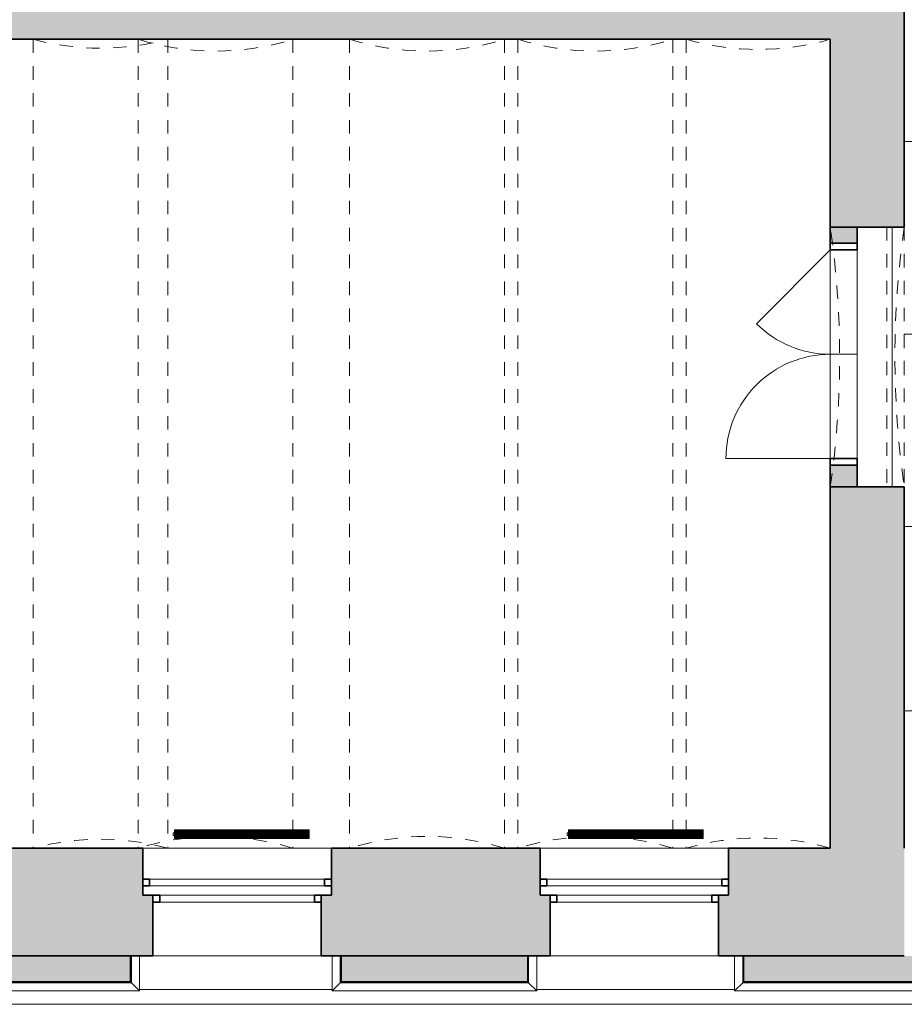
# Model space of a CAD drawing. Header units: metres. Extents: x -0.3 to 46.9, y -0.4 to 27.9.
# Tile 7 of 26: x 11.1 to 17.7, y 0.2 to 7.5. Entities that reach past the tile are written whole.
import ezdxf

# ---------------------------------------------------------------- set-up
doc = ezdxf.new("R2010")
doc.units = ezdxf.units.M
doc.linetypes.add('AV - Cerch_ 1 tecka 4mm', pattern=[0.006, 0.004, -0.001, 0, -0.001])
doc.linetypes.add('AV - Cerch_ 2 tecky 4mm', pattern=[0.008, 0.004, -0.0015, 0, -0.001, 0, -0.0015])
for name, color, linetype, lineweight in [('AV-SRAFY', 7, 'Continuous', 35), ('AV-STAVBA', 7, 'Continuous', 18), ('AV-VYBAVENI', 7, 'Continuous', 18)]:
    doc.layers.add(name, color=color, linetype=linetype, lineweight=lineweight)

# ---------------------------------------------------------------- blocks, each defined once
blk = doc.blocks.new('GM_Otvor s půlkruhovým nadpražím - 1930x3420_965-939870-1NP')
at = {"layer": 'AV-STAVBA', "color": 254, "linetype": 'AV - Cerch_ 1 tecka 4mm', "lineweight": 13, "true_color": 0xcccccc}
for p, q in [((-0.965, 0.275), (0.965, 0.275)), ((0.965, -0.275), (-0.965, -0.275))]:
    blk.add_line(p, q, dxfattribs=at)
for centre, start, end in [((0, 6.8916), 261.70219, 278.29781), ((0, -6.8916), 81.70219, 98.29781)]:
    blk.add_arc(centre, 6.6866, start, end, dxfattribs=at)
blk = doc.blocks.new('GM_Otvor_obdélníkový - 1930x3050-940819-1NP')
at = {"layer": 'AV-STAVBA', "color": 254, "linetype": 'AV - Cerch_ 1 tecka 4mm', "lineweight": 13, "true_color": 0xcccccc}
for p, q in [((-0.965, 0.21), (0.965, 0.21)), ((-0.965, -0.21), (0.965, -0.21)), ((-0.965, -0.21), (0.965, -0.21))]:
    blk.add_line(p, q, dxfattribs=at)
blk = doc.blocks.new('DO_2-P_Obl__členěné_22 - 1550x2020-945074-1NP')
at = {"layer": 'AV-STAVBA', "color": 254, "true_color": 0xcccccc}
for p, q in [((-0.775, 0.745), (-0.775, -0.03)), ((0.775, -0.03), (0.227, 0.518)), ((-0.775, -0.03), (0.775, -0.03)), ((-0.775, -0.23), (-0.775, -0.03)), ((0, -0.03), (0, -0.23)), ((0.775, -0.23), (0.775, -0.03)), ((-0.825, -0.23), (-0.775, -0.23)), ((-0.775, -0.23), (0.775, -0.23)), ((0.775, -0.23), (0.825, -0.23))]:
    blk.add_line(p, q, dxfattribs=at)
at = {"layer": 'AV-STAVBA', "color": 254, "lineweight": 35, "true_color": 0xcccccc}
for p, q in [((-0.775, -0.03), (-0.825, -0.03)), ((-0.825, -0.03), (-0.825, -0.23)), ((-0.775, -0.23), (-0.775, -0.03)), ((0.825, -0.03), (0.775, -0.03)), ((0.775, -0.03), (0.775, -0.23)), ((0.825, -0.23), (0.825, -0.03)), ((-0.825, -0.23), (-0.775, -0.23)), ((0.775, -0.23), (0.825, -0.23))]:
    blk.add_line(p, q, dxfattribs=at)
at = {"layer": 'AV-STAVBA', "color": 254, "linetype": 'AV - Cerch_ 1 tecka 4mm', "true_color": 0xcccccc}
for p, q in [((-0.775, -0.03), (0.775, -0.03)), ((-0.825, -0.23), (0.825, -0.23)), ((-0.775, -0.23), (0.775, -0.23))]:
    blk.add_line(p, q, dxfattribs=at)
at = {"layer": 'AV-STAVBA', "color": 254, "true_color": 0xcccccc}
for centre, start, end in [((-0.775, -0.03), 360, 90), ((0.775, -0.03), 135, 180)]:
    blk.add_arc(centre, 0.775, start, end, dxfattribs=at)
blk = doc.blocks.new('GM_Void_valená klenba - GM_Void_valená klenba-1557067-1NP')
at = {"layer": 'AV-STAVBA', "color": 254, "linetype": 'AV - Cerch_ 1 tecka 4mm', "lineweight": 13, "true_color": 0xcccccc}
for p, q in [((-0.5, 3.005), (-0.5, -3.005)), ((-0.5, 3.005), (0.5, 3.005)), ((0.5, 3.005), (0.5, -3.005)), ((-0.5, -3.005), (0.5, -3.005))]:
    blk.add_line(p, q, dxfattribs=at)
for centre, start, end in [((0, 4.8691), 254.98527, 285.01473), ((0, -4.8691), 74.98527, 105.01473)]:
    blk.add_arc(centre, 1.93, start, end, dxfattribs=at)
blk = doc.blocks.new('GM_Void_valená klenba - GM_Void_valená klenba-1557066-1NP')
at = {"layer": 'AV-STAVBA', "color": 254, "linetype": 'AV - Cerch_ 1 tecka 4mm', "lineweight": 13, "true_color": 0xcccccc}
for p, q in [((-0.575, 3.005), (-0.575, -3.005)), ((-0.575, 3.005), (0.575, 3.005)), ((0.575, 3.005), (0.575, -3.005)), ((-0.575, -3.005), (0.575, -3.005))]:
    blk.add_line(p, q, dxfattribs=at)
for centre, start, end in [((0, 4.8474), 252.66684, 287.33316), ((0, -4.8474), 72.66684, 107.33316)]:
    blk.add_arc(centre, 1.93, start, end, dxfattribs=at)
blk = doc.blocks.new('GM_Void_valená klenba - GM_Void_valená klenba-1557065-1NP')
at = {"layer": 'AV-STAVBA', "color": 254, "linetype": 'AV - Cerch_ 1 tecka 4mm', "lineweight": 13, "true_color": 0xcccccc}
for p, q in [((-0.535, 3.005), (-0.535, -3.005)), ((-0.535, 3.005), (0.535, 3.005)), ((0.535, 3.005), (0.535, -3.005)), ((-0.535, -3.005), (0.535, -3.005))]:
    blk.add_line(p, q, dxfattribs=at)
for centre, start, end in [((0, 4.8594), 253.90671, 286.09329), ((0, -4.8594), 73.90671, 106.09329)]:
    blk.add_arc(centre, 1.93, start, end, dxfattribs=at)
blk = doc.blocks.new('SFR_Trám_obdelník - 300x380-1644687-1NP')
at = {"layer": 'AV-STAVBA', "color": 254, "linetype": 'AV - Cerch_ 1 tecka 4mm', "lineweight": 13, "true_color": 0xcccccc}
for p, q in [((-2.08, -0.15), (-2.08, 0.15)), ((-2.08, 0.15), (2.08, 0.15)), ((2.08, 0.15), (2.08, -0.15)), ((2.08, -0.15), (-2.08, -0.15))]:
    blk.add_line(p, q, dxfattribs=at)
blk = doc.blocks.new('Zdobná fasáda 1NP - Zdobná fasáda 1NP-1554848-1NP')
at = {"layer": 'AV-STAVBA', "color": 254, "true_color": 0xcccccc}
for p, q in [((11.925, 0.3482), (11.925, 0.5482)), ((11.985, 0.5482), (11.985, 0.2882)), ((13.415, 0.2882), (13.415, 0.5482)), ((13.475, 0.5482), (13.475, 0.3482)), ((14.875, 0.3482), (14.875, 0.5482)), ((14.935, 0.5482), (14.935, 0.2882)), ((16.405, 0.2882), (16.405, 0.5482)), ((16.465, 0.5482), (16.465, 0.3482)), ((10.565, 0.3482), (11.925, 0.3482)), ((11.985, 0.2882), (11.925, 0.3482)), ((11.985, 0.2982), (13.415, 0.2982)), ((13.475, 0.3482), (13.415, 0.2882)), ((13.475, 0.3482), (14.875, 0.3482)), ((14.935, 0.2882), (14.875, 0.3482)), ((14.935, 0.2982), (16.405, 0.2982)), ((16.465, 0.3482), (16.405, 0.2882)), ((16.465, 0.3482), (17.8398, 0.3482)), ((11.985, 0.2882), (10.505, 0.2882)), ((14.935, 0.2882), (13.415, 0.2882)), ((17.8998, 0.2882), (16.405, 0.2882)), ((18.0748, 0.1882), (5.6298, 0.1882))]:
    blk.add_line(p, q, dxfattribs=at)
blk = doc.blocks.new('WI_2-1_dvojité_bez středního sloupku_vnější půlkruhové nadpraží - 1250x-1561485-1NP')
at = {"layer": 'AV-STAVBA', "color": 254, "linetype": 'AV - Cerch_ 1 tecka 4mm', "lineweight": 13, "true_color": 0xcccccc}
for p, q in [((0.7, 0.4), (-0.7, 0.4)), ((-0.7, 0.4), (0.7, 0.4)), ((0.625, 0.4), (-0.625, 0.4)), ((0.7, -0.4), (-0.7, -0.4)), ((0.625, -0.4), (-0.625, -0.4)), ((-0.625, -0.4), (0.625, -0.4))]:
    blk.add_line(p, q, dxfattribs=at)
at = {"layer": 'AV-STAVBA', "color": 254, "lineweight": 35, "true_color": 0xcccccc}
for p, q in [((-0.65, 0.17), (-0.7, 0.17)), ((-0.7, 0.17), (-0.7, 0.12)), ((-0.65, 0.12), (-0.65, 0.17)), ((0.7, 0.17), (0.65, 0.17)), ((0.65, 0.17), (0.65, 0.12)), ((0.7, 0.12), (0.7, 0.17)), ((-0.7, 0.12), (-0.65, 0.12)), ((0.65, 0.12), (0.7, 0.12)), ((-0.625, 0.05), (-0.575, 0.05)), ((-0.575, 0.05), (-0.575, 0)), ((0.575, 0), (0.575, 0.05)), ((0.575, 0.05), (0.625, 0.05)), ((0.625, 0), (0.575, 0)), ((-0.575, 0), (-0.625, 0))]:
    blk.add_line(p, q, dxfattribs=at)
at = {"layer": 'AV-STAVBA', "color": 254, "true_color": 0xcccccc}
for p, q in [((-0.7, 0.12), (-0.7, 0.17)), ((-0.7, 0.17), (0.7, 0.17)), ((-0.65, 0.17), (0.031, 0.17)), ((-0.65, 0.12), (-0.65, 0.17)), ((0.031, 0.17), (0.65, 0.17)), ((0.65, 0.12), (0.65, 0.17)), ((0.7, 0.12), (0.7, 0.17)), ((-0.7, 0.12), (0.7, 0.12)), ((0.031, 0.12), (-0.65, 0.12)), ((0.65, 0.12), (0.031, 0.12)), ((-0.625, 0.05), (-0.625, 0)), ((-0.625, 0.05), (0.625, 0.05)), ((0.031, 0.05), (-0.575, 0.05)), ((-0.575, 0.05), (-0.575, 0)), ((-0.575, 0), (0.031, 0)), ((0.575, 0.05), (0.031, 0.05)), ((0.031, 0), (0.575, 0)), ((0.575, 0.05), (0.575, 0)), ((0.625, 0.05), (0.625, 0)), ((-0.625, 0), (0.625, 0))]:
    blk.add_line(p, q, dxfattribs=at)
blk = doc.blocks.new('D0089 - 1514 - OÚPSŘ_Benešova_rvt-1-1NP')
at = {"layer": 'AV-SRAFY', "lineweight": 18, "true_color": 0xcccccc}
h = blk.add_hatch(color=254, dxfattribs=at)
h.paths.add_polyline_path([(17.1648, 7.3582), (17.6648, 7.3582), (17.6648, 10.1182), (17.1648, 10.1182), (17.1648, 8.0382)])
h.paths.add_polyline_path([(17.525, 11.9682), (17.6648, 11.9682), (17.6648, 13.8482), (17.4148, 13.8482), (17.4148, 14.0482), (17.1648, 14.0482), (17.1648, 11.9682)])
blk.add_hatch(color=254, dxfattribs=at).paths.add_polyline_path([(17.1648, 7.3582), (17.1648, 8.0382), (10.4548, 8.0382), (10.4548, 7.3582), (17.1148, 7.3582)])
h = blk.add_hatch(color=254, dxfattribs=at)
h.paths.add_polyline_path([(17.6648, 1.3482), (17.6648, 4.0332), (17.1148, 4.0332), (17.1148, 1.3482), (17.525, 1.3482)])
h.paths.add_polyline_path([(17.6648, 5.9632), (17.6648, 7.3582), (17.1148, 7.3582), (17.1148, 5.9632), (17.525, 5.9632)])
h = blk.add_hatch(color=254, dxfattribs=at)
h.paths.add_polyline_path([(17.1148, 4.0332), (17.3148, 4.0332), (17.3148, 4.1932), (17.1148, 4.1932)])
h.paths.add_polyline_path([(17.3148, 5.8432), (17.3148, 5.9632), (17.1148, 5.9632), (17.1148, 5.8432)])
h = blk.add_hatch(color=254, dxfattribs=at)
h.paths.add_polyline_path([(5.4398, 0.5482), (6.2648, 0.5482), (6.2648, 0.9982), (6.1898, 0.9982), (6.1898, 1.3482), (5.4398, 1.3482), (5.4398, 1.1237)])
h.paths.add_polyline_path([(9.1498, 0.5482), (9.1748, 0.5482), (9.1748, 0.9982), (9.0998, 0.9982), (9.0998, 1.3482), (7.5898, 1.3482), (7.5898, 0.9982), (7.5148, 0.9982), (7.5148, 0.5482), (9.0998, 0.5482)])
h.paths.add_polyline_path([(10.4248, 0.5482), (12.0848, 0.5482), (12.0848, 0.9982), (12.0098, 0.9982), (12.0098, 1.3482), (10.4998, 1.3482), (10.4998, 0.9982), (10.4248, 0.9982)])
h.paths.add_polyline_path([(16.2848, 0.5482), (17.1148, 0.5482), (17.1148, 1.3482), (16.3598, 1.3482), (16.3598, 0.9982), (16.2848, 0.9982)])
h.paths.add_polyline_path([(13.3348, 0.5482), (15.0348, 0.5482), (15.0348, 0.9982), (14.9598, 0.9982), (14.9598, 1.3482), (13.4098, 1.3482), (13.4098, 0.9982), (13.3348, 0.9982)])
h = blk.add_hatch(color=254, dxfattribs=at)
h.paths.add_polyline_path([(17.1148, 0.5482), (17.6648, 0.5482), (17.6648, 1.3482), (17.1148, 1.3482), (17.1148, 1.1237)])
h.paths.add_polyline_path([(21.8248, 0.5482), (22.4048, 0.5482), (22.4048, 1.3482), (21.8248, 1.3482), (21.8248, 1.1237)])
h = blk.add_hatch(color=254, dxfattribs=at)
h.paths.add_polyline_path([(11.9185, 0.3547), (11.9185, 0.5482), (10.5715, 0.5482), (10.5715, 0.3547), (11.4883, 0.3547)])
h.paths.add_polyline_path([(5.4448, 0.3547), (6.0985, 0.3547), (6.0985, 0.5482), (5.4448, 0.5482), (5.4448, 0.4482)])
h.paths.add_polyline_path([(17.8333, 0.3547), (17.8333, 0.5482), (16.4715, 0.5482), (16.4715, 0.3547), (17.7766, 0.3547)])
h.paths.add_polyline_path([(7.6615, 0.3547), (9.0085, 0.3547), (9.0085, 0.5482), (7.6615, 0.5482)])
h.paths.add_polyline_path([(13.5005, 0.3547), (14.8685, 0.3547), (14.8685, 0.5482), (13.4815, 0.5482), (13.4815, 0.3547)])
at = {"layer": 'AV-STAVBA', "color": 254, "lineweight": 35, "true_color": 0xcccccc}
for p, q in [((17.6648, 7.3582), (17.6648, 10.1182)), ((10.4548, 7.3582), (17.1148, 7.3582)), ((17.1148, 7.3582), (17.1148, 5.9632)), ((17.6648, 5.9632), (17.6648, 7.3582)), ((17.1148, 5.9632), (17.6648, 5.9632)), ((17.1148, 5.9632), (17.1148, 5.8432)), ((17.3148, 5.9632), (17.1148, 5.9632)), ((17.3148, 5.8432), (17.3148, 5.9632)), ((17.1148, 5.8432), (17.3148, 5.8432)), ((17.1148, 4.1932), (17.1148, 4.0332)), ((17.3148, 4.1932), (17.1148, 4.1932)), ((17.3148, 4.0332), (17.3148, 4.1932)), ((17.1148, 4.0332), (17.1148, 1.3482)), ((17.6648, 4.0332), (17.1148, 4.0332)), ((17.1148, 4.0332), (17.3148, 4.0332)), ((17.6648, 1.3482), (17.6648, 4.0332)), ((12.0098, 1.3482), (10.4998, 1.3482)), ((12.0098, 1.1182), (12.0098, 1.3482)), ((14.9598, 1.3482), (13.4098, 1.3482)), ((13.4098, 1.3482), (13.4098, 1.1182)), ((14.9598, 1.1182), (14.9598, 1.3482)), ((17.1148, 1.3482), (16.3598, 1.3482)), ((16.3598, 1.3482), (16.3598, 1.1182)), ((12.0098, 0.9982), (12.0098, 1.0682)), ((13.4098, 1.0682), (13.4098, 0.9982)), ((14.9598, 0.9982), (14.9598, 1.0682)), ((16.3598, 1.0682), (16.3598, 0.9982)), ((12.0848, 0.9982), (12.0098, 0.9982)), ((12.0848, 0.5482), (12.0848, 0.9982)), ((13.4098, 0.9982), (13.3348, 0.9982)), ((13.3348, 0.9982), (13.3348, 0.5482)), ((15.0348, 0.9982), (14.9598, 0.9982)), ((15.0348, 0.5482), (15.0348, 0.9982)), ((16.3598, 0.9982), (16.2848, 0.9982)), ((16.2848, 0.9982), (16.2848, 0.5482)), ((10.4248, 0.5482), (12.0848, 0.5482)), ((11.9185, 0.5482), (10.5715, 0.5482)), ((11.9185, 0.3547), (11.9185, 0.5482)), ((13.3348, 0.5482), (15.0348, 0.5482)), ((14.8685, 0.5482), (13.4815, 0.5482)), ((13.4815, 0.5482), (13.4815, 0.3547)), ((14.8685, 0.3547), (14.8685, 0.5482)), ((16.2848, 0.5482), (17.1148, 0.5482)), ((17.6648, 0.5482), (16.4715, 0.5482)), ((16.4715, 0.5482), (16.4715, 0.3547)), ((17.1148, 0.5482), (17.6648, 0.5482)), ((10.5715, 0.3547), (11.9185, 0.3547)), ((13.4815, 0.3547), (14.8685, 0.3547)), ((16.4715, 0.3547), (17.8333, 0.3547))]:
    blk.add_line(p, q, dxfattribs=at)
at = {"layer": 'AV-STAVBA', "color": 254, "linetype": 'AV - Cerch_ 2 tecky 4mm', "true_color": 0xcccccc}
blk.add_line((17.5748, 4.0332), (17.5748, 5.9632), dxfattribs=at)
at = {"layer": 'AV-STAVBA', "color": 254, "true_color": 0xcccccc}
for p, q in [((17.5748, 4.0332), (17.5748, 5.9632)), ((17.1148, 4.2432), (17.1148, 5.7932)), ((17.1148, 4.2432), (17.1148, 5.7932)), ((17.3148, 5.7932), (17.3148, 4.2432)), ((17.3148, 4.2432), (17.3148, 5.7932)), ((12.0098, 1.3482), (13.4098, 1.3482)), ((14.9598, 1.3482), (16.3598, 1.3482)), ((11.925, 0.5482), (11.925, 0.3482)), ((13.3348, 0.5482), (12.0848, 0.5482)), ((13.475, 0.3482), (13.475, 0.5482)), ((14.875, 0.5482), (14.875, 0.3482)), ((16.2848, 0.5482), (15.0348, 0.5482)), ((16.465, 0.3482), (16.465, 0.5482)), ((11.925, 0.3482), (10.565, 0.3482)), ((11.925, 0.3482), (11.9185, 0.3547)), ((13.415, 0.2982), (11.985, 0.2982)), ((13.475, 0.3482), (13.4815, 0.3547)), ((14.875, 0.3482), (13.475, 0.3482)), ((14.875, 0.3482), (14.8685, 0.3547)), ((16.405, 0.2982), (14.935, 0.2982)), ((16.465, 0.3482), (16.4715, 0.3547)), ((17.8398, 0.3482), (16.465, 0.3482))]:
    blk.add_line(p, q, dxfattribs=at)
at = {"layer": 'AV-STAVBA', "color": 254, "lineweight": 18, "true_color": 0xcccccc}
for name, p in [('GM_Void_valená klenba - GM_Void_valená klenba-1557067-1NP', (11.6948, 4.3532)), ('GM_Void_valená klenba - GM_Void_valená klenba-1557066-1NP', (12.5498, 4.3532)), ('GM_Void_valená klenba - GM_Void_valená klenba-1557066-1NP', (14.1198, 4.3532)), ('GM_Void_valená klenba - GM_Void_valená klenba-1557066-1NP', (15.3698, 4.3532)), ('GM_Void_valená klenba - GM_Void_valená klenba-1557065-1NP', (16.5798, 4.3532)), ('SFR_Trám_obdelník - 300x380-1644687-1NP', (19.7448, 6.4482)), ('SFR_Trám_obdelník - 300x380-1644687-1NP', (19.7448, 5.0182)), ('SFR_Trám_obdelník - 300x380-1644687-1NP', (19.7448, 3.5882)), ('SFR_Trám_obdelník - 300x380-1644687-1NP', (19.7448, 2.2182)), ('WI_2-1_dvojité_bez středního sloupku_vnější půlkruhové nadpraží - 1250x-1561485-1NP', (12.7098, 0.9482)), ('WI_2-1_dvojité_bez středního sloupku_vnější půlkruhové nadpraží - 1250x-1561485-1NP', (15.6598, 0.9482)), ('Zdobná fasáda 1NP - Zdobná fasáda 1NP-1554848-1NP', (0, 0))]:
    blk.add_blockref(name, p, dxfattribs=at)
for name, p, rotation in [('GM_Otvor s půlkruhovým nadpražím - 1930x3420_965-939870-1NP', (17.3898, 4.9982), 89.99999999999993), ('GM_Otvor_obdélníkový - 1930x3050-940819-1NP', (17.3248, 4.9982), 269.9999999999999), ('DO_2-P_Obl__členěné_22 - 1550x2020-945074-1NP', (17.0848, 5.0182), 89.99999999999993)]:
    blk.add_blockref(name, p, dxfattribs=dict(at, rotation=rotation))
blk = doc.blocks.new('PF_Deskový radiátor_připojení boční - 1000_500_66-861089-1NP')
at = {"layer": 'AV-VYBAVENI', "color": 5, "true_color": 0x0000ff}
for p, q in [((-0.5, 0.01), (-0.51, 0.01)), ((-0.51, 0.01), (-0.51, -0.01)), ((-0.51, 0.01), (-0.51, 0.0097)), ((-0.5, 0.01), (-0.51, 0.01)), ((-0.51, 0.01), (-0.51, 0.0097)), ((-0.51, 0.01), (-0.51, 0.0097)), ((0.5, 0.033), (-0.5, 0.033)), ((-0.5, 0.033), (-0.5, -0.033)), ((-0.493, -0.026), (-0.493, 0.026)), ((-0.493, 0.026), (0.493, 0.026)), ((-0.483, 0.026), (-0.486, 0.026)), ((-0.486, 0.026), (-0.486, -0.026)), ((-0.483, -0.026), (-0.483, 0.026)), ((-0.4745, 0.026), (-0.4775, 0.026)), ((-0.4775, 0.026), (-0.4775, -0.026)), ((-0.4745, -0.026), (-0.4745, 0.026)), ((-0.466, 0.026), (-0.469, 0.026)), ((-0.469, 0.026), (-0.469, -0.026)), ((-0.466, -0.026), (-0.466, 0.026)), ((-0.4575, 0.026), (-0.4605, 0.026)), ((-0.4605, 0.026), (-0.4605, -0.026)), ((-0.4575, -0.026), (-0.4575, 0.026)), ((-0.449, 0.026), (-0.452, 0.026)), ((-0.452, 0.026), (-0.452, -0.026)), ((-0.449, -0.026), (-0.449, 0.026)), ((-0.4405, 0.026), (-0.4435, 0.026)), ((-0.4435, 0.026), (-0.4435, -0.026)), ((-0.4405, -0.026), (-0.4405, 0.026)), ((-0.432, 0.026), (-0.435, 0.026)), ((-0.435, 0.026), (-0.435, -0.026)), ((-0.432, -0.026), (-0.432, 0.026)), ((-0.4235, 0.026), (-0.4265, 0.026)), ((-0.4265, 0.026), (-0.4265, -0.026)), ((-0.4235, -0.026), (-0.4235, 0.026)), ((-0.415, 0.026), (-0.418, 0.026)), ((-0.418, 0.026), (-0.418, -0.026)), ((-0.415, -0.026), (-0.415, 0.026)), ((-0.4065, 0.026), (-0.4095, 0.026)), ((-0.4095, 0.026), (-0.4095, -0.026)), ((-0.4065, -0.026), (-0.4065, 0.026)), ((-0.398, 0.026), (-0.401, 0.026)), ((-0.401, 0.026), (-0.401, -0.026)), ((-0.398, -0.026), (-0.398, 0.026)), ((-0.3895, 0.026), (-0.3925, 0.026)), ((-0.3925, 0.026), (-0.3925, -0.026)), ((-0.3895, -0.026), (-0.3895, 0.026)), ((-0.381, 0.026), (-0.384, 0.026)), ((-0.384, 0.026), (-0.384, -0.026)), ((-0.381, -0.026), (-0.381, 0.026)), ((-0.3725, 0.026), (-0.3755, 0.026)), ((-0.3755, 0.026), (-0.3755, -0.026)), ((-0.3725, -0.026), (-0.3725, 0.026)), ((-0.364, 0.026), (-0.367, 0.026)), ((-0.367, 0.026), (-0.367, -0.026)), ((-0.364, -0.026), (-0.364, 0.026)), ((-0.3555, 0.026), (-0.3585, 0.026)), ((-0.3585, 0.026), (-0.3585, -0.026)), ((-0.3555, -0.026), (-0.3555, 0.026)), ((-0.347, 0.026), (-0.35, 0.026)), ((-0.35, 0.026), (-0.35, -0.026)), ((-0.347, -0.026), (-0.347, 0.026)), ((-0.3385, 0.026), (-0.3415, 0.026)), ((-0.3415, 0.026), (-0.3415, -0.026)), ((-0.3385, -0.026), (-0.3385, 0.026)), ((-0.33, 0.026), (-0.333, 0.026)), ((-0.333, 0.026), (-0.333, -0.026)), ((-0.33, -0.026), (-0.33, 0.026)), ((-0.3215, 0.026), (-0.3245, 0.026)), ((-0.3245, 0.026), (-0.3245, -0.026)), ((-0.3215, -0.026), (-0.3215, 0.026)), ((-0.313, 0.026), (-0.316, 0.026)), ((-0.316, 0.026), (-0.316, -0.026)), ((-0.313, -0.026), (-0.313, 0.026)), ((-0.3045, 0.026), (-0.3075, 0.026)), ((-0.3075, 0.026), (-0.3075, -0.026)), ((-0.3045, -0.026), (-0.3045, 0.026)), ((-0.296, 0.026), (-0.299, 0.026)), ((-0.299, 0.026), (-0.299, -0.026)), ((-0.296, -0.026), (-0.296, 0.026)), ((-0.2875, 0.026), (-0.2905, 0.026)), ((-0.2905, 0.026), (-0.2905, -0.026)), ((-0.2875, -0.026), (-0.2875, 0.026)), ((-0.279, 0.026), (-0.282, 0.026)), ((-0.282, 0.026), (-0.282, -0.026)), ((-0.279, -0.026), (-0.279, 0.026)), ((-0.2705, 0.026), (-0.2735, 0.026)), ((-0.2735, 0.026), (-0.2735, -0.026)), ((-0.2705, -0.026), (-0.2705, 0.026)), ((-0.262, 0.026), (-0.265, 0.026)), ((-0.265, 0.026), (-0.265, -0.026)), ((-0.262, -0.026), (-0.262, 0.026)), ((-0.2535, 0.026), (-0.2565, 0.026)), ((-0.2565, 0.026), (-0.2565, -0.026)), ((-0.2535, -0.026), (-0.2535, 0.026)), ((-0.245, 0.026), (-0.248, 0.026)), ((-0.248, 0.026), (-0.248, -0.026)), ((-0.245, -0.026), (-0.245, 0.026)), ((-0.2365, 0.026), (-0.2395, 0.026)), ((-0.2395, 0.026), (-0.2395, -0.026)), ((-0.2365, -0.026), (-0.2365, 0.026)), ((-0.228, 0.026), (-0.231, 0.026)), ((-0.231, 0.026), (-0.231, -0.026)), ((-0.228, -0.026), (-0.228, 0.026)), ((-0.2195, 0.026), (-0.2225, 0.026)), ((-0.2225, 0.026), (-0.2225, -0.026)), ((-0.2195, -0.026), (-0.2195, 0.026)), ((-0.211, 0.026), (-0.214, 0.026)), ((-0.214, 0.026), (-0.214, -0.026)), ((-0.211, -0.026), (-0.211, 0.026)), ((-0.2025, 0.026), (-0.2055, 0.026)), ((-0.2055, 0.026), (-0.2055, -0.026)), ((-0.2025, -0.026), (-0.2025, 0.026)), ((-0.194, 0.026), (-0.197, 0.026)), ((-0.197, 0.026), (-0.197, -0.026)), ((-0.194, -0.026), (-0.194, 0.026)), ((-0.1855, 0.026), (-0.1885, 0.026)), ((-0.1885, 0.026), (-0.1885, -0.026)), ((-0.1855, -0.026), (-0.1855, 0.026)), ((-0.177, 0.026), (-0.18, 0.026)), ((-0.18, 0.026), (-0.18, -0.026)), ((-0.177, -0.026), (-0.177, 0.026)), ((-0.1685, 0.026), (-0.1715, 0.026)), ((-0.1715, 0.026), (-0.1715, -0.026)), ((-0.1685, -0.026), (-0.1685, 0.026)), ((-0.16, 0.026), (-0.163, 0.026)), ((-0.163, 0.026), (-0.163, -0.026)), ((-0.16, -0.026), (-0.16, 0.026)), ((-0.1515, 0.026), (-0.1545, 0.026)), ((-0.1545, 0.026), (-0.1545, -0.026)), ((-0.1515, -0.026), (-0.1515, 0.026)), ((-0.143, 0.026), (-0.146, 0.026)), ((-0.146, 0.026), (-0.146, -0.026)), ((-0.143, -0.026), (-0.143, 0.026)), ((-0.1345, 0.026), (-0.1375, 0.026)), ((-0.1375, 0.026), (-0.1375, -0.026)), ((-0.1345, -0.026), (-0.1345, 0.026)), ((-0.126, 0.026), (-0.129, 0.026)), ((-0.129, 0.026), (-0.129, -0.026)), ((-0.126, -0.026), (-0.126, 0.026)), ((-0.1175, 0.026), (-0.1205, 0.026)), ((-0.1205, 0.026), (-0.1205, -0.026)), ((-0.1175, -0.026), (-0.1175, 0.026)), ((-0.109, 0.026), (-0.112, 0.026)), ((-0.112, 0.026), (-0.112, -0.026)), ((-0.109, -0.026), (-0.109, 0.026)), ((-0.1005, 0.026), (-0.1035, 0.026)), ((-0.1035, 0.026), (-0.1035, -0.026)), ((-0.1005, -0.026), (-0.1005, 0.026)), ((-0.092, 0.026), (-0.095, 0.026)), ((-0.095, 0.026), (-0.095, -0.026)), ((-0.092, -0.026), (-0.092, 0.026)), ((-0.0835, 0.026), (-0.0865, 0.026)), ((-0.0865, 0.026), (-0.0865, -0.026)), ((-0.0835, -0.026), (-0.0835, 0.026)), ((-0.075, 0.026), (-0.078, 0.026)), ((-0.078, 0.026), (-0.078, -0.026)), ((-0.075, -0.026), (-0.075, 0.026)), ((-0.0665, 0.026), (-0.0695, 0.026)), ((-0.0695, 0.026), (-0.0695, -0.026)), ((-0.0665, -0.026), (-0.0665, 0.026)), ((-0.058, 0.026), (-0.061, 0.026)), ((-0.061, 0.026), (-0.061, -0.026)), ((-0.058, -0.026), (-0.058, 0.026)), ((-0.0495, 0.026), (-0.0525, 0.026)), ((-0.0525, 0.026), (-0.0525, -0.026)), ((-0.0495, -0.026), (-0.0495, 0.026)), ((-0.041, 0.026), (-0.044, 0.026)), ((-0.044, 0.026), (-0.044, -0.026)), ((-0.041, -0.026), (-0.041, 0.026)), ((-0.0325, 0.026), (-0.0355, 0.026)), ((-0.0355, 0.026), (-0.0355, -0.026)), ((-0.0325, -0.026), (-0.0325, 0.026)), ((-0.024, 0.026), (-0.027, 0.026)), ((-0.027, 0.026), (-0.027, -0.026)), ((-0.024, -0.026), (-0.024, 0.026)), ((-0.0155, 0.026), (-0.0185, 0.026)), ((-0.0185, 0.026), (-0.0185, -0.026)), ((-0.0155, -0.026), (-0.0155, 0.026)), ((-0.007, 0.026), (-0.01, 0.026)), ((-0.01, 0.026), (-0.01, -0.026)), ((-0.007, -0.026), (-0.007, 0.026)), ((0.0015, 0.026), (-0.0015, 0.026)), ((-0.0015, 0.026), (-0.0015, -0.026)), ((0.0015, -0.026), (0.0015, 0.026)), ((0.01, 0.026), (0.007, 0.026)), ((0.007, 0.026), (0.007, -0.026)), ((0.01, -0.026), (0.01, 0.026)), ((0.0185, 0.026), (0.0155, 0.026)), ((0.0155, 0.026), (0.0155, -0.026)), ((0.0185, -0.026), (0.0185, 0.026)), ((0.027, 0.026), (0.024, 0.026)), ((0.024, 0.026), (0.024, -0.026)), ((0.027, -0.026), (0.027, 0.026)), ((0.0355, 0.026), (0.0325, 0.026)), ((0.0325, 0.026), (0.0325, -0.026)), ((0.0355, -0.026), (0.0355, 0.026)), ((0.044, 0.026), (0.041, 0.026)), ((0.041, 0.026), (0.041, -0.026)), ((0.044, -0.026), (0.044, 0.026)), ((0.0525, 0.026), (0.0495, 0.026)), ((0.0495, 0.026), (0.0495, -0.026)), ((0.0525, -0.026), (0.0525, 0.026)), ((0.061, 0.026), (0.058, 0.026)), ((0.058, 0.026), (0.058, -0.026)), ((0.061, -0.026), (0.061, 0.026)), ((0.0695, 0.026), (0.0665, 0.026)), ((0.0665, 0.026), (0.0665, -0.026)), ((0.0695, -0.026), (0.0695, 0.026)), ((0.078, 0.026), (0.075, 0.026)), ((0.075, 0.026), (0.075, -0.026)), ((0.078, -0.026), (0.078, 0.026)), ((0.0865, 0.026), (0.0835, 0.026)), ((0.0835, 0.026), (0.0835, -0.026)), ((0.0865, -0.026), (0.0865, 0.026)), ((0.095, 0.026), (0.092, 0.026)), ((0.092, 0.026), (0.092, -0.026)), ((0.095, -0.026), (0.095, 0.026)), ((0.1035, 0.026), (0.1005, 0.026)), ((0.1005, 0.026), (0.1005, -0.026)), ((0.1035, -0.026), (0.1035, 0.026)), ((0.112, 0.026), (0.109, 0.026)), ((0.109, 0.026), (0.109, -0.026)), ((0.112, -0.026), (0.112, 0.026)), ((0.1205, 0.026), (0.1175, 0.026)), ((0.1175, 0.026), (0.1175, -0.026)), ((0.1205, -0.026), (0.1205, 0.026)), ((0.129, 0.026), (0.126, 0.026)), ((0.126, 0.026), (0.126, -0.026)), ((0.129, -0.026), (0.129, 0.026)), ((0.1375, 0.026), (0.1345, 0.026)), ((0.1345, 0.026), (0.1345, -0.026)), ((0.1375, -0.026), (0.1375, 0.026)), ((0.146, 0.026), (0.143, 0.026)), ((0.143, 0.026), (0.143, -0.026)), ((0.146, -0.026), (0.146, 0.026)), ((0.1545, 0.026), (0.1515, 0.026)), ((0.1515, 0.026), (0.1515, -0.026)), ((0.1545, -0.026), (0.1545, 0.026)), ((0.163, 0.026), (0.16, 0.026)), ((0.16, 0.026), (0.16, -0.026)), ((0.163, -0.026), (0.163, 0.026)), ((0.1715, 0.026), (0.1685, 0.026)), ((0.1685, 0.026), (0.1685, -0.026)), ((0.1715, -0.026), (0.1715, 0.026)), ((0.18, 0.026), (0.177, 0.026)), ((0.177, 0.026), (0.177, -0.026)), ((0.18, -0.026), (0.18, 0.026)), ((0.1885, 0.026), (0.1855, 0.026)), ((0.1855, 0.026), (0.1855, -0.026)), ((0.1885, -0.026), (0.1885, 0.026)), ((0.197, 0.026), (0.194, 0.026)), ((0.194, 0.026), (0.194, -0.026)), ((0.197, -0.026), (0.197, 0.026)), ((0.2055, 0.026), (0.2025, 0.026)), ((0.2025, 0.026), (0.2025, -0.026)), ((0.2055, -0.026), (0.2055, 0.026)), ((0.214, 0.026), (0.211, 0.026)), ((0.211, 0.026), (0.211, -0.026)), ((0.214, -0.026), (0.214, 0.026)), ((0.2225, 0.026), (0.2195, 0.026)), ((0.2195, 0.026), (0.2195, -0.026)), ((0.2225, -0.026), (0.2225, 0.026)), ((0.231, 0.026), (0.228, 0.026)), ((0.228, 0.026), (0.228, -0.026)), ((0.231, -0.026), (0.231, 0.026)), ((0.2395, 0.026), (0.2365, 0.026)), ((0.2365, 0.026), (0.2365, -0.026)), ((0.2395, -0.026), (0.2395, 0.026)), ((0.248, 0.026), (0.245, 0.026)), ((0.245, 0.026), (0.245, -0.026)), ((0.248, -0.026), (0.248, 0.026)), ((0.2565, 0.026), (0.2535, 0.026)), ((0.2535, 0.026), (0.2535, -0.026)), ((0.2565, -0.026), (0.2565, 0.026)), ((0.265, 0.026), (0.262, 0.026)), ((0.262, 0.026), (0.262, -0.026)), ((0.265, -0.026), (0.265, 0.026)), ((0.2735, 0.026), (0.2705, 0.026)), ((0.2705, 0.026), (0.2705, -0.026)), ((0.2735, -0.026), (0.2735, 0.026)), ((0.282, 0.026), (0.279, 0.026)), ((0.279, 0.026), (0.279, -0.026)), ((0.282, -0.026), (0.282, 0.026)), ((0.2905, 0.026), (0.2875, 0.026)), ((0.2875, 0.026), (0.2875, -0.026)), ((0.2905, -0.026), (0.2905, 0.026)), ((0.299, 0.026), (0.296, 0.026)), ((0.296, 0.026), (0.296, -0.026)), ((0.299, -0.026), (0.299, 0.026)), ((0.3075, 0.026), (0.3045, 0.026)), ((0.3045, 0.026), (0.3045, -0.026)), ((0.3075, -0.026), (0.3075, 0.026)), ((0.316, 0.026), (0.313, 0.026)), ((0.313, 0.026), (0.313, -0.026)), ((0.316, -0.026), (0.316, 0.026)), ((0.3245, 0.026), (0.3215, 0.026)), ((0.3215, 0.026), (0.3215, -0.026)), ((0.3245, -0.026), (0.3245, 0.026)), ((0.333, 0.026), (0.33, 0.026)), ((0.33, 0.026), (0.33, -0.026)), ((0.333, -0.026), (0.333, 0.026)), ((0.3415, 0.026), (0.3385, 0.026)), ((0.3385, 0.026), (0.3385, -0.026)), ((0.3415, -0.026), (0.3415, 0.026)), ((0.35, 0.026), (0.347, 0.026)), ((0.347, 0.026), (0.347, -0.026)), ((0.35, -0.026), (0.35, 0.026)), ((0.3585, 0.026), (0.3555, 0.026)), ((0.3555, 0.026), (0.3555, -0.026)), ((0.3585, -0.026), (0.3585, 0.026)), ((0.367, 0.026), (0.364, 0.026)), ((0.364, 0.026), (0.364, -0.026)), ((0.367, -0.026), (0.367, 0.026)), ((0.3755, 0.026), (0.3725, 0.026)), ((0.3725, 0.026), (0.3725, -0.026)), ((0.3755, -0.026), (0.3755, 0.026)), ((0.384, 0.026), (0.381, 0.026)), ((0.381, 0.026), (0.381, -0.026)), ((0.384, -0.026), (0.384, 0.026)), ((0.3925, 0.026), (0.3895, 0.026)), ((0.3895, 0.026), (0.3895, -0.026)), ((0.3925, -0.026), (0.3925, 0.026)), ((0.401, 0.026), (0.398, 0.026)), ((0.398, 0.026), (0.398, -0.026)), ((0.401, -0.026), (0.401, 0.026)), ((0.4095, 0.026), (0.4065, 0.026)), ((0.4065, 0.026), (0.4065, -0.026)), ((0.4095, -0.026), (0.4095, 0.026)), ((0.418, 0.026), (0.415, 0.026)), ((0.415, 0.026), (0.415, -0.026)), ((0.418, -0.026), (0.418, 0.026)), ((0.4265, 0.026), (0.4235, 0.026)), ((0.4235, 0.026), (0.4235, -0.026)), ((0.4265, -0.026), (0.4265, 0.026)), ((0.435, 0.026), (0.432, 0.026)), ((0.432, 0.026), (0.432, -0.026)), ((0.435, -0.026), (0.435, 0.026)), ((0.4435, 0.026), (0.4405, 0.026)), ((0.4405, 0.026), (0.4405, -0.026)), ((0.4435, -0.026), (0.4435, 0.026)), ((0.452, 0.026), (0.449, 0.026)), ((0.449, 0.026), (0.449, -0.026)), ((0.452, -0.026), (0.452, 0.026)), ((0.4605, 0.026), (0.4575, 0.026)), ((0.4575, 0.026), (0.4575, -0.026)), ((0.4605, -0.026), (0.4605, 0.026)), ((0.469, 0.026), (0.466, 0.026)), ((0.466, 0.026), (0.466, -0.026)), ((0.469, -0.026), (0.469, 0.026)), ((0.4775, 0.026), (0.4745, 0.026)), ((0.4745, 0.026), (0.4745, -0.026)), ((0.4775, -0.026), (0.4775, 0.026)), ((0.486, 0.026), (0.483, 0.026)), ((0.483, 0.026), (0.483, -0.026)), ((0.486, -0.026), (0.486, 0.026)), ((0.4945, 0.026), (0.4915, 0.026)), ((0.4915, 0.026), (0.4915, -0.026)), ((0.493, 0.026), (0.493, -0.026)), ((0.4945, -0.026), (0.4945, 0.026)), ((0.5, -0.033), (0.5, 0.033)), ((-0.51, -0.0097), (-0.51, -0.01)), ((-0.51, -0.0097), (-0.51, -0.01)), ((-0.51, -0.0097), (-0.51, -0.01)), ((-0.51, -0.01), (-0.5, -0.01)), ((-0.51, -0.01), (-0.5, -0.01)), ((-0.5, -0.033), (0.5, -0.033)), ((0.493, -0.026), (-0.493, -0.026)), ((-0.486, -0.026), (-0.483, -0.026)), ((-0.4775, -0.026), (-0.4745, -0.026)), ((-0.469, -0.026), (-0.466, -0.026)), ((-0.4605, -0.026), (-0.4575, -0.026)), ((-0.452, -0.026), (-0.449, -0.026)), ((-0.4435, -0.026), (-0.4405, -0.026)), ((-0.435, -0.026), (-0.432, -0.026)), ((-0.4265, -0.026), (-0.4235, -0.026)), ((-0.418, -0.026), (-0.415, -0.026)), ((-0.4095, -0.026), (-0.4065, -0.026)), ((-0.401, -0.026), (-0.398, -0.026)), ((-0.3925, -0.026), (-0.3895, -0.026)), ((-0.384, -0.026), (-0.381, -0.026)), ((-0.3755, -0.026), (-0.3725, -0.026)), ((-0.367, -0.026), (-0.364, -0.026)), ((-0.3585, -0.026), (-0.3555, -0.026)), ((-0.35, -0.026), (-0.347, -0.026)), ((-0.3415, -0.026), (-0.3385, -0.026)), ((-0.333, -0.026), (-0.33, -0.026)), ((-0.3245, -0.026), (-0.3215, -0.026)), ((-0.316, -0.026), (-0.313, -0.026)), ((-0.3075, -0.026), (-0.3045, -0.026)), ((-0.299, -0.026), (-0.296, -0.026)), ((-0.2905, -0.026), (-0.2875, -0.026)), ((-0.282, -0.026), (-0.279, -0.026)), ((-0.2735, -0.026), (-0.2705, -0.026)), ((-0.265, -0.026), (-0.262, -0.026)), ((-0.2565, -0.026), (-0.2535, -0.026)), ((-0.248, -0.026), (-0.245, -0.026)), ((-0.2395, -0.026), (-0.2365, -0.026)), ((-0.231, -0.026), (-0.228, -0.026)), ((-0.2225, -0.026), (-0.2195, -0.026)), ((-0.214, -0.026), (-0.211, -0.026)), ((-0.2055, -0.026), (-0.2025, -0.026)), ((-0.197, -0.026), (-0.194, -0.026)), ((-0.1885, -0.026), (-0.1855, -0.026)), ((-0.18, -0.026), (-0.177, -0.026)), ((-0.1715, -0.026), (-0.1685, -0.026)), ((-0.163, -0.026), (-0.16, -0.026)), ((-0.1545, -0.026), (-0.1515, -0.026)), ((-0.146, -0.026), (-0.143, -0.026)), ((-0.1375, -0.026), (-0.1345, -0.026)), ((-0.129, -0.026), (-0.126, -0.026)), ((-0.1205, -0.026), (-0.1175, -0.026)), ((-0.112, -0.026), (-0.109, -0.026)), ((-0.1035, -0.026), (-0.1005, -0.026)), ((-0.095, -0.026), (-0.092, -0.026)), ((-0.0865, -0.026), (-0.0835, -0.026)), ((-0.078, -0.026), (-0.075, -0.026)), ((-0.0695, -0.026), (-0.0665, -0.026)), ((-0.061, -0.026), (-0.058, -0.026)), ((-0.0525, -0.026), (-0.0495, -0.026)), ((-0.044, -0.026), (-0.041, -0.026)), ((-0.0355, -0.026), (-0.0325, -0.026)), ((-0.027, -0.026), (-0.024, -0.026)), ((-0.0185, -0.026), (-0.0155, -0.026)), ((-0.01, -0.026), (-0.007, -0.026)), ((-0.0015, -0.026), (0.0015, -0.026)), ((0.007, -0.026), (0.01, -0.026)), ((0.0155, -0.026), (0.0185, -0.026)), ((0.024, -0.026), (0.027, -0.026)), ((0.0325, -0.026), (0.0355, -0.026)), ((0.041, -0.026), (0.044, -0.026)), ((0.0495, -0.026), (0.0525, -0.026)), ((0.058, -0.026), (0.061, -0.026)), ((0.0665, -0.026), (0.0695, -0.026)), ((0.075, -0.026), (0.078, -0.026)), ((0.0835, -0.026), (0.0865, -0.026)), ((0.092, -0.026), (0.095, -0.026)), ((0.1005, -0.026), (0.1035, -0.026)), ((0.109, -0.026), (0.112, -0.026)), ((0.1175, -0.026), (0.1205, -0.026)), ((0.126, -0.026), (0.129, -0.026)), ((0.1345, -0.026), (0.1375, -0.026)), ((0.143, -0.026), (0.146, -0.026)), ((0.1515, -0.026), (0.1545, -0.026)), ((0.16, -0.026), (0.163, -0.026)), ((0.1685, -0.026), (0.1715, -0.026)), ((0.177, -0.026), (0.18, -0.026)), ((0.1855, -0.026), (0.1885, -0.026)), ((0.194, -0.026), (0.197, -0.026)), ((0.2025, -0.026), (0.2055, -0.026)), ((0.211, -0.026), (0.214, -0.026)), ((0.2195, -0.026), (0.2225, -0.026)), ((0.228, -0.026), (0.231, -0.026)), ((0.2365, -0.026), (0.2395, -0.026)), ((0.245, -0.026), (0.248, -0.026)), ((0.2535, -0.026), (0.2565, -0.026)), ((0.262, -0.026), (0.265, -0.026)), ((0.2705, -0.026), (0.2735, -0.026)), ((0.279, -0.026), (0.282, -0.026)), ((0.2875, -0.026), (0.2905, -0.026)), ((0.296, -0.026), (0.299, -0.026)), ((0.3045, -0.026), (0.3075, -0.026)), ((0.313, -0.026), (0.316, -0.026)), ((0.3215, -0.026), (0.3245, -0.026)), ((0.33, -0.026), (0.333, -0.026)), ((0.3385, -0.026), (0.3415, -0.026)), ((0.347, -0.026), (0.35, -0.026)), ((0.3555, -0.026), (0.3585, -0.026)), ((0.364, -0.026), (0.367, -0.026)), ((0.3725, -0.026), (0.3755, -0.026)), ((0.381, -0.026), (0.384, -0.026)), ((0.3895, -0.026), (0.3925, -0.026)), ((0.398, -0.026), (0.401, -0.026)), ((0.4065, -0.026), (0.4095, -0.026)), ((0.415, -0.026), (0.418, -0.026)), ((0.4235, -0.026), (0.4265, -0.026)), ((0.432, -0.026), (0.435, -0.026)), ((0.4405, -0.026), (0.4435, -0.026)), ((0.449, -0.026), (0.452, -0.026)), ((0.4575, -0.026), (0.4605, -0.026)), ((0.466, -0.026), (0.469, -0.026)), ((0.4745, -0.026), (0.4775, -0.026)), ((0.483, -0.026), (0.486, -0.026)), ((0.4915, -0.026), (0.4945, -0.026))]:
    blk.add_line(p, q, dxfattribs=at)

msp = doc.modelspace()

# ---------------------------------------------------------------- block references
at = {"lineweight": 5}
msp.add_blockref('D0089 - 1514 - OÚPSŘ_Benešova_rvt-1-1NP', (0, 0), dxfattribs=at)
at = {"layer": 'AV-VYBAVENI', "color": 5, "true_color": 0x0000ff}
for p in [(12.7453, 1.4526), (15.6715, 1.4526)]:
    msp.add_blockref('PF_Deskový radiátor_připojení boční - 1000_500_66-861089-1NP', p, dxfattribs=at)

doc.saveas('drawing.dxf')
